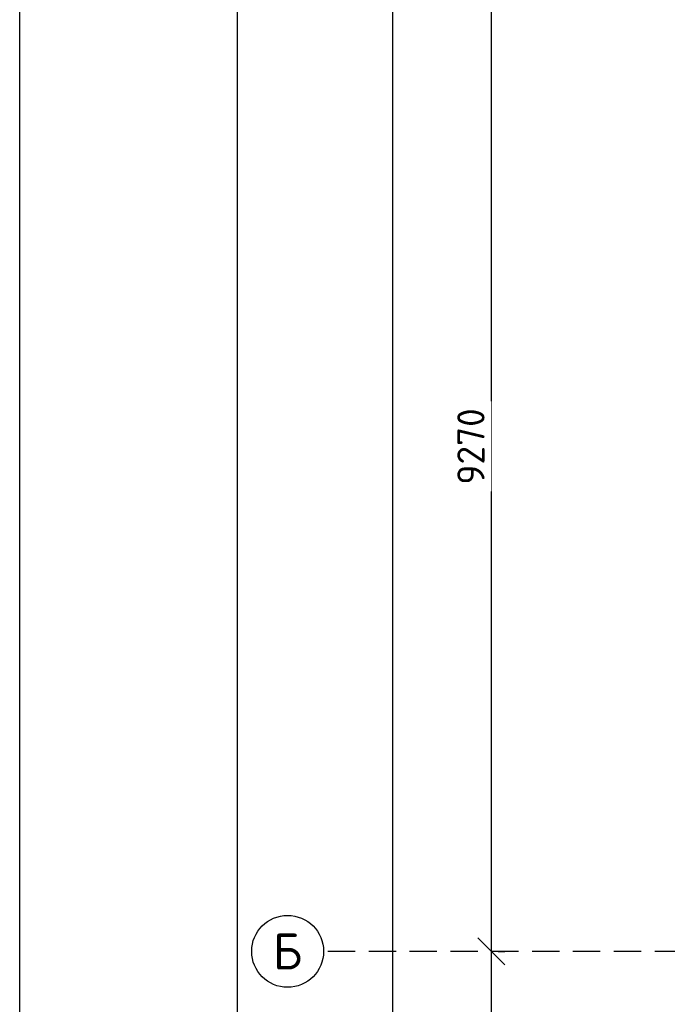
# Model space of a CAD drawing. Header units: inches. Extents: x 8001 to 766003, y -84601 to 563258.
# Tile 14 of 169: x 189106 to 195053, y 79723 to 88762. Entities that reach past the tile are written whole.
import ezdxf
from ezdxf.enums import TextEntityAlignment as Align

# ---------------------------------------------------------------- set-up
doc = ezdxf.new("R2010")
doc.units = ezdxf.units.IN
doc.header["$MEASUREMENT"] = 0
doc.linetypes.add('( Hidden )', pattern=[0.375, 0.25, -0.125])
doc.styles.add('GOST', font='isocpeur.ttf')
doc.styles.add('Text style', font='isocpeur.ttf', dxfattribs={"height": 250})
doc.dimstyles.new('Dim Style', dxfattribs={"dimtxt": 250, "dimasz": 250, "dimexe": 125, "dimexo": 62.5, "dimgap": 62.5, "dimtad": 1, "dimdec": 0, "dimtxsty": 'Text style', "dimblk": 'OBLIQUE', "dimcen": 250, "dimclrd": 256, "dimclre": 256, "dimclrt": 256, "dimadec": 0, "dimazin": 0, "dimtfac": 1, "dimtdec": 0, "dimtmove": 0, "dimatfit": 3, "dimldrblk": 'OBLIQUE', "dimfxl": 1, "dimlwd": -1, "dimlwe": -1, "dimarcsym": 0})

# ---------------------------------------------------------------- blocks, each defined once
blk = doc.blocks.new('_Oblique')
at = {"color": 0, "linetype": 'ByBlock', "lineweight": -2}
blk.add_line((-0.5, -0.5), (0.5, 0.5), dxfattribs=at)
blk = doc.blocks.new('*D199')
at = {"transparency": 16777216}
for p, q in [((171329.8197428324, 117446.5084725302), (171329.8197428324, 126716.5084725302)), ((171392.3197428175, 126716.5084725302), (171454.8197428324, 126716.5084725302)), ((171392.3197428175, 117446.5084725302), (171454.8197428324, 117446.5084725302))]:
    blk.add_line(p, q, dxfattribs=at)
at = {"layer": 'Defpoints', "color": 0, "transparency": 16777216}
for p in [(171329.8197428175, 126716.5084725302), (171329.8197428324, 126716.5084725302), (171329.8197428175, 117446.5084725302)]:
    blk.add_point(p, dxfattribs=at)
at = {"transparency": 16777216, "xscale": 250, "yscale": 250, "zscale": 250}
for p, rotation in [((171329.8197428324, 126716.5084725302), 90), ((171329.8197428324, 117446.5084725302), 270)]:
    blk.add_blockref('_Oblique', p, dxfattribs=dict(at, rotation=rotation))
at = {"transparency": 16777216, "insert": (171142.3197428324, 122081.5084725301), "char_height": 250, "attachment_point": 5, "rotation": 90, "style": 'Text style', "bg_fill": 3, "box_fill_scale": 1.25, "bg_fill_color": 256, "bg_fill_true_color": 13158600, "bg_fill_transparency": 0}
blk.add_mtext('9270', dxfattribs=at)
blk = doc.blocks.new('*D207')
at = {"transparency": 16777216}
for p, q in [((170424.0574542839, 114566.5084725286), (170424.0574542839, 161986.5084725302)), ((170486.5574542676, 161986.5084725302), (170549.0574542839, 161986.5084725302)), ((170486.557454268, 114566.5084725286), (170549.0574542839, 114566.5084725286))]:
    blk.add_line(p, q, dxfattribs=at)
at = {"layer": 'Defpoints', "color": 0, "transparency": 16777216}
for p in [(170424.0574542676, 161986.5084725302), (170424.0574542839, 161986.5084725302), (170424.057454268, 114566.5084725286)]:
    blk.add_point(p, dxfattribs=at)
at = {"transparency": 16777216, "xscale": 250, "yscale": 250, "zscale": 250}
for p, rotation in [((170424.0574542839, 161986.5084725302), 90), ((170424.0574542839, 114566.5084725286), 270)]:
    blk.add_blockref('_Oblique', p, dxfattribs=dict(at, rotation=rotation))
at = {"transparency": 16777216, "insert": (170236.5574542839, 138276.5084725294), "char_height": 250, "attachment_point": 5, "rotation": 90, "style": 'Text style', "bg_fill": 3, "box_fill_scale": 1.25, "bg_fill_color": 256, "bg_fill_true_color": 13158600, "bg_fill_transparency": 0}
blk.add_mtext('47420', dxfattribs=at)
blk = doc.blocks.new('kb-axis')
blk.add_circle((0, 0), 1)
at = {"style": 'GOST'}
blk.add_attdef('AXIS', text='', height=1, dxfattribs=at).set_placement((0, 0), align=Align.MIDDLE_CENTER)
blk = doc.blocks.new('*D189')
at = {"transparency": 16777216}
for p, q in [((171329.8197428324, 114566.5084725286), (171329.8197428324, 117446.5084725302)), ((171392.3197428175, 117446.5084725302), (171454.8197428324, 117446.5084725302)), ((171392.3197428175, 114566.5084725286), (171454.8197428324, 114566.5084725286))]:
    blk.add_line(p, q, dxfattribs=at)
at = {"layer": 'Defpoints', "color": 0, "transparency": 16777216}
for p in [(171329.8197428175, 117446.5084725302), (171329.8197428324, 117446.5084725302), (171329.8197428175, 114566.5084725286)]:
    blk.add_point(p, dxfattribs=at)
at = {"transparency": 16777216, "xscale": 250, "yscale": 250, "zscale": 250}
for p, rotation in [((171329.8197428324, 117446.5084725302), 90), ((171329.8197428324, 114566.5084725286), 270)]:
    blk.add_blockref('_Oblique', p, dxfattribs=dict(at, rotation=rotation))
at = {"transparency": 16777216, "insert": (171142.3197428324, 116006.5084725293), "char_height": 250, "attachment_point": 5, "rotation": 90, "style": 'Text style', "bg_fill": 3, "box_fill_scale": 1.25, "bg_fill_color": 256, "bg_fill_true_color": 13158600, "bg_fill_transparency": 0}
blk.add_mtext('2880', dxfattribs=at)
blk = doc.blocks.new('fhgsg')
at = {"color": 1, "linetype": '( Hidden )', "ltscale": 1000}
blk.add_line((227829.5553978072, 117446.5084725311), (169789.1042655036, 117446.5084725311), dxfattribs=at)
at = {"xscale": 330, "yscale": 330, "zscale": 330}
blk.add_blockref('kb-axis', (169459.1042655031, 117446.5084725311), dxfattribs=at).add_auto_attribs({'AXIS': 'Б'})
for base, p1, p2, picture, middle in [((170424.0574542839, 161986.5084725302), (170424.057454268, 114566.5084725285), (170424.0574542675, 161986.5084725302), '*D207', (170236.5574542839, 138276.5084725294)), ((171329.8197428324, 126716.5084725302), (171329.8197428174, 117446.5084725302), (171329.8197428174, 126716.5084725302), '*D199', (171142.3197428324, 122081.5084725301))]:
    dim = blk.add_linear_dim(base=base, p1=p1, p2=p2, angle=90, dimstyle='Dim Style', override={"dimtfill": 1, "dimarcsym": 1})
    dim.commit()
    dim.dimension.update_dxf_attribs({"geometry": picture, "text_midpoint": middle})
dim = blk.add_linear_dim(base=(171329.8197428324, 117446.5084725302), p1=(171329.8197428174, 114566.5084725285), p2=(171329.8197428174, 117446.5084725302), angle=90, dimstyle='Dim Style', override={"dimtfill": 1, "dimarcsym": 1})
dim.commit()
dim.dimension.update_dxf_attribs({"geometry": '*D189', "text_midpoint": (171142.3197428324, 116006.5084725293)})

msp = doc.modelspace()

# ---------------------------------------------------------------- block references
at = {"color": 25}
msp.add_blockref('fhgsg', (22107.02911078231, -37236.89667664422), dxfattribs=at)

# ---------------------------------------------------------------- next in the draw order: linework, layer by layer
for points in [[(189105.7695652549, 128772.808490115), (289105.7695652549, 128772.808490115), (289105.7695652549, 59372.80849011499), (189105.7695652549, 59372.80849011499)], [(191105.7695652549, 128272.808490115), (288605.7695652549, 128272.808490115), (288605.7695652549, 59872.80849011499), (191105.7695652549, 59872.80849011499)]]:
    msp.add_lwpolyline(points, close=True)

doc.saveas('drawing.dxf')
